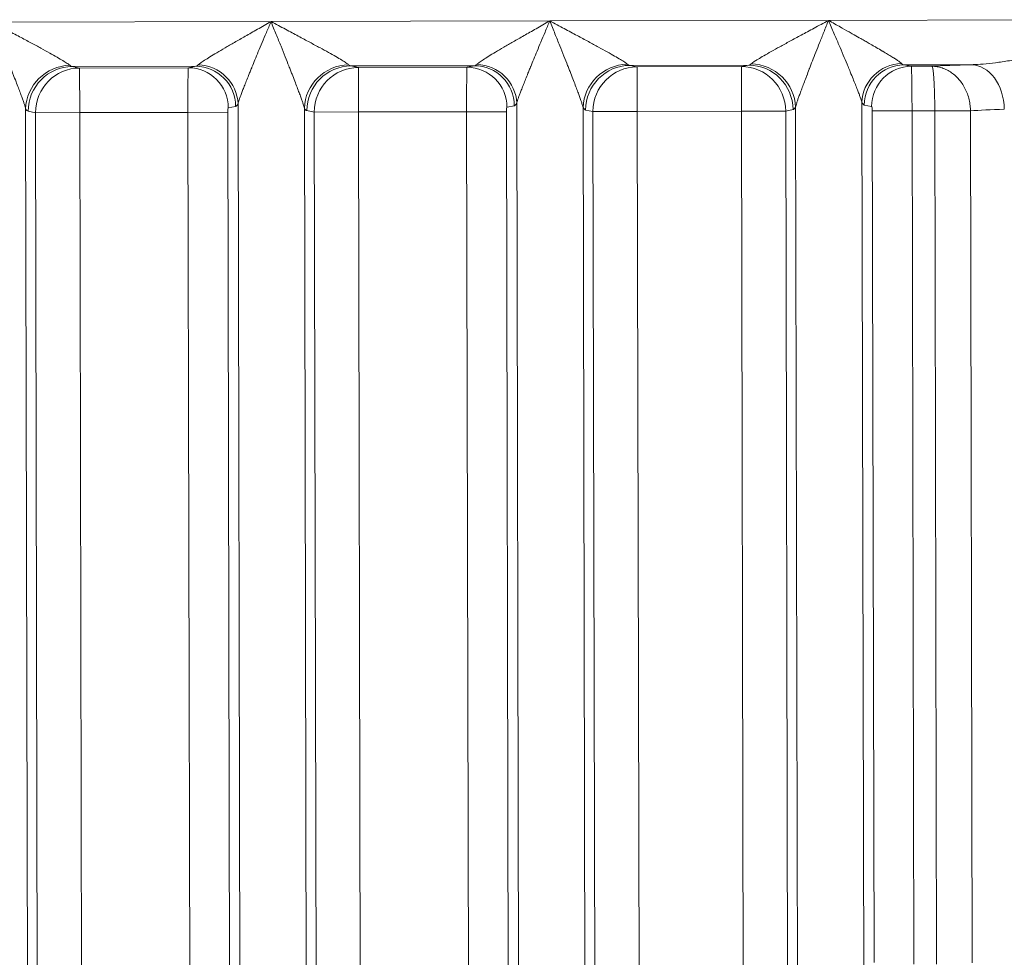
# Model space of a CAD drawing. Extents: x 1 to 669, y 0 to 417.
# Tile 236 of 256: x 323.022 to 323.847, y 284.613 to 285.398. Entities that reach past the tile are written whole.
import ezdxf

# ---------------------------------------------------------------- set-up
doc = ezdxf.new("R2010")
doc.units = 0
doc.header["$LTSCALE"] = 12
doc.header["$MEASUREMENT"] = 0
doc.layers.get('0').update_dxf_attribs({"linetype": 'CONTINUOUS'})
doc.layers.add('X', color=1, linetype='CONTINUOUS')

# ---------------------------------------------------------------- blocks, each defined once
blk = doc.blocks.new('GASTRAIN RIGHT')
at = {"layer": 'X', "lineweight": 0}
for p, q in [((301.58809, 302.24208), (301.82166, 302.24256)), ((301.82166, 302.24256), (302.05522, 302.24305)), ((302.05522, 302.24305), (302.28879, 302.24354)), ((302.28879, 302.24354), (302.57374, 302.24414)), ((301.6551, 302.20486), (301.75856, 302.20507)), ((301.66127, 302.20365), (301.6551, 302.20486)), ((301.7524, 302.20384), (301.66127, 302.20365)), ((301.66135, 302.16629), (301.66127, 302.20365)), ((301.75856, 302.20507), (301.7524, 302.20384)), ((301.88867, 302.20535), (301.99212, 302.20556)), ((301.89483, 302.20413), (301.88867, 302.20535)), ((301.98596, 302.20432), (301.89483, 302.20413)), ((301.89491, 302.16678), (301.89483, 302.20413)), ((301.99212, 302.20556), (301.98596, 302.20432)), ((302.12224, 302.20584), (302.22193, 302.20604)), ((302.1284, 302.20462), (302.12224, 302.20584)), ((302.21577, 302.20481), (302.1284, 302.20462)), ((302.1284, 302.20462), (302.12848, 302.16726)), ((302.22193, 302.20604), (302.21577, 302.20481)), ((302.21577, 302.20481), (302.21585, 302.16745)), ((302.35205, 302.20632), (302.40846, 302.20643)), ((302.35479, 302.20578), (302.35205, 302.20632)), ((302.35821, 302.2051), (302.35479, 302.20578)), ((302.37551, 302.20514), (302.35821, 302.2051)), ((301.6272, 296.8317), (301.61603, 302.16956)), ((301.79197, 302.17152), (301.78581, 302.17028)), ((301.79401, 302.17366), (301.80519, 296.83207)), ((301.86076, 296.83218), (301.8496, 302.17005)), ((301.85786, 302.1667), (301.8517, 302.16791)), ((302.02554, 302.17201), (302.01938, 302.17077)), ((302.02758, 302.17415), (302.03875, 296.83256)), ((302.09433, 296.83267), (302.08316, 302.17054)), ((302.09143, 302.16719), (302.08526, 302.1684)), ((302.25906, 302.16876), (302.2529, 302.16752)), ((302.26115, 302.17091), (302.27232, 296.83305)), ((302.31672, 302.17476), (302.3279, 296.83316)), ((302.32494, 302.17141), (302.31877, 302.17262)), ((301.62429, 302.16621), (301.61813, 302.16742)), ((301.66135, 302.16629), (301.62429, 302.16621)), ((301.63453, 297.27248), (301.62429, 302.16621)), ((301.752, 302.16648), (301.66135, 302.16629)), ((301.66135, 302.16629), (301.67142, 297.35198)), ((301.78534, 302.16655), (301.752, 302.16648)), ((301.752, 302.16648), (301.76207, 297.35169)), ((301.78534, 302.16655), (301.79541, 297.35176)), ((301.89491, 302.16678), (301.85786, 302.1667)), ((301.8681, 297.27297), (301.85786, 302.1667)), ((301.98556, 302.16697), (301.89491, 302.16678)), ((301.89491, 302.16678), (301.90498, 297.35247)), ((302.01891, 302.16704), (301.98556, 302.16697)), ((301.98556, 302.16697), (301.99564, 297.35218)), ((302.01891, 302.16704), (302.02898, 297.35225)), ((302.12848, 302.16726), (302.09143, 302.16719)), ((302.10167, 297.27346), (302.09143, 302.16719)), ((302.21585, 302.16745), (302.12848, 302.16726)), ((302.13855, 297.35296), (302.12848, 302.16726)), ((302.2529, 302.16752), (302.21585, 302.16745)), ((302.22592, 297.35314), (302.21585, 302.16745)), ((302.2529, 302.16752), (302.26314, 297.2738)), ((302.35877, 302.16775), (302.32542, 302.16768)), ((302.32692, 301.45419), (302.32542, 302.16768)), ((302.35877, 302.16775), (302.37786, 302.16779)), ((302.36026, 301.45264), (302.35877, 302.16775)), ((302.37786, 302.16779), (302.37935, 301.45268)), ((302.40776, 302.1678), (302.40926, 301.45375))]:
    blk.add_line(p, q, dxfattribs=at)
at = {"layer": 'X', "lineweight": 0, "extrusion": (-2.34114e-16, 6.97371e-18, -1)}
for centre, end_param in [((301.65308, 302.16964), -1.09547), ((301.88665, 302.17013), -1.09547), ((302.12021, 302.17062), -1.095471)]:
    blk.add_ellipse(centre, major_axis=(0.03292, 0.01768), ratio=0.963131, start_param=-2.63504, end_param=end_param, dxfattribs=at)
at = {"layer": 'X', "lineweight": 0}
for centre, major_axis, ratio, start_param, end_param in [((301.65518, 302.1675), (0.00721, 0.03667), 0.991111, 0.198055, 1.765434), ((301.75247, 302.17021), (-0.00663, 0.03297), 0.991111, -1.765434, -0.198055), ((301.76067, 302.1736), (-0.02986, 0.01548), 0.961737, -2.645113, -1.106254), ((301.88875, 302.16799), (0.00721, 0.03667), 0.991111, 0.198055, 1.765434), ((301.98603, 302.1707), (-0.00663, 0.03297), 0.991111, -1.765434, -0.198055), ((301.99423, 302.17409), (-0.02986, 0.01548), 0.961737, -2.645113, -1.106254), ((302.12232, 302.16848), (0.00721, 0.03667), 0.991111, 0.198055, 1.765434), ((302.22201, 302.16869), (-0.00737, 0.03664), 0.991111, -1.765433, -0.198062), ((302.35212, 302.17269), (0.00649, 0.033), 0.991111, 0.198055, 1.765438), ((302.35828, 302.17148), (0.00649, 0.033), 0.991111, 0.198056, 1.765434), ((301.79156, 302.24347), (0.00017, -0.07197), 0.130489, 0.025568, 0.245705), ((302.02513, 302.24396), (0.00017, -0.07197), 0.130489, 0.025568, 0.245705)]:
    blk.add_ellipse(centre, major_axis=major_axis, ratio=ratio, start_param=start_param, end_param=end_param, dxfattribs=at)
at = {"layer": 'X', "lineweight": 0, "extrusion": (-2.341e-16, 3.03547e-19, -1)}
for centre in [(301.66135, 302.16629), (301.89491, 302.16678), (302.12848, 302.16726)]:
    blk.add_ellipse(centre, major_axis=(0.00721, 0.03667), ratio=0.991111, start_param=-1.765434, end_param=-0.198055, dxfattribs=at)
at = {"layer": 'X', "lineweight": 0, "extrusion": (0, 0, -1)}
for centre, major_axis, ratio, start_param, end_param in [((301.65482, 302.22499), (-0.00061, 0.02014), 0.356191, -3.09596, -2.801804), ((301.88839, 302.22548), (-0.00061, 0.02014), 0.356191, -3.09596, -2.801804), ((302.12195, 302.22597), (-0.00061, 0.02014), 0.356198, -3.095961, -2.801805), ((302.3522, 302.24594), (0.00009, -0.03964), 0.24265, 0.025347, 0.240249), ((301.61823, 302.24321), (0.00016, -0.07581), 0.130526, 0.025672, 0.239795), ((301.85179, 302.2437), (0.00016, -0.07581), 0.130526, 0.025672, 0.239795), ((302.08536, 302.24419), (0.00016, -0.07581), 0.130526, 0.025672, 0.239795), ((302.25862, 302.24453), (0.00019, -0.07579), 0.130502, -0.239784, -0.025592), ((302.31889, 302.2449), (0.00013, -0.0723), 0.130562, 0.026063, 0.245195), ((302.32493, 302.16767), (-0.00001, 0.00374), 0.131664, 0.026475, 1.569955)]:
    blk.add_ellipse(centre, major_axis=major_axis, ratio=ratio, start_param=start_param, end_param=end_param, dxfattribs=at)
at = {"layer": 'X', "lineweight": 0, "extrusion": (2.54248e-22, 4.64632e-19, -1)}
for centre in [(301.75249, 302.16648), (301.98605, 302.16697)]:
    blk.add_ellipse(centre, major_axis=(-0.00008, 0.03737), ratio=0.013159, start_param=-1.570762, end_param=-0.026137, dxfattribs=at)
at = {"layer": 'X', "lineweight": 0, "extrusion": (-4.6068e-18, 1.08855e-17, -1)}
for centre in [(301.75876, 302.22496), (301.99233, 302.22545)]:
    blk.add_ellipse(centre, major_axis=(0.00051, 0.0199), ratio=0.340201, start_param=-3.490943, end_param=-3.186733, dxfattribs=at)
at = {"layer": 'X', "lineweight": 0, "extrusion": (-2.34097e-16, -4.88451e-19, -1)}
for centre in [(301.75863, 302.17145), (301.99219, 302.17194)]:
    blk.add_ellipse(centre, major_axis=(-0.00663, 0.03297), ratio=0.991111, start_param=0.19806, end_param=1.765434, dxfattribs=at)
at = {"layer": 'X', "lineweight": 0, "extrusion": (-2.34097e-16, -4.8974e-19, -1)}
blk.add_ellipse((302.21585, 302.16745), major_axis=(-0.00737, 0.03664), ratio=0.991111, start_param=0.198055, end_param=1.765434, dxfattribs=at)
at = {"layer": 'X', "lineweight": 0, "extrusion": (-4.29589e-18, 1.08234e-17, -1)}
blk.add_ellipse((302.22214, 302.22605), major_axis=(0.00054, 0.02002), ratio=0.357066, start_param=-3.482782, end_param=-3.187562, dxfattribs=at)
at = {"layer": 'X', "lineweight": 0, "extrusion": (-2.33984e-16, -4.89801e-19, -1)}
blk.add_ellipse((302.2241, 302.17083), major_axis=(0.033, -0.01754), ratio=0.963129, start_param=-2.04612, end_param=-0.506554, dxfattribs=at)
at = {"layer": 'X', "lineweight": 0, "extrusion": (-2.34115e-16, 7.16332e-18, -1)}
blk.add_ellipse((302.35007, 302.17483), major_axis=(0.02979, 0.01561), ratio=0.961738, start_param=-2.645014, end_param=-1.106191, dxfattribs=at)
at = {"layer": 'X', "lineweight": 0, "extrusion": (-2.19965e-16, -8.72159e-16, -1)}
blk.add_ellipse((302.57402, 302.20281), major_axis=(0.22443, 0.00047), ratio=0.026185, start_param=-2.65615, end_param=-2.400349, dxfattribs=at)
at = {"layer": 'X', "lineweight": 0, "extrusion": (-2.51738e-16, -5.27384e-19, -1)}
blk.add_ellipse((302.40854, 302.16908), major_axis=(-0.00115, 0.03735), ratio=0.737325, start_param=0.03875, end_param=1.59187, dxfattribs=at)
at = {"layer": 'X', "lineweight": 0, "extrusion": (-4.40095e-20, 9.06566e-19, -1)}
blk.add_ellipse((301.78583, 302.16655), major_axis=(-0.00001, 0.00374), ratio=0.131633, start_param=-1.570848, end_param=-0.026097, dxfattribs=at)
at = {"layer": 'X', "lineweight": 0, "extrusion": (-4.40094e-20, 9.06566e-19, -1)}
blk.add_ellipse((302.0194, 302.16704), major_axis=(-0.00001, 0.00374), ratio=0.131633, start_param=-1.570848, end_param=-0.026097, dxfattribs=at)
at = {"layer": 'X', "lineweight": 0, "extrusion": (-2.2286e-16, 3.03209e-18, -1)}
blk.add_ellipse((302.37786, 302.16776), major_axis=(0.03363, 0.00003), ratio=0.000814, start_param=-1.570785, end_param=-0.475275, dxfattribs=at)
at = {"layer": 'X', "lineweight": 0, "extrusion": (-2.63887e-16, -9.6167e-16, -1)}
blk.add_ellipse((302.57401, 302.16547), major_axis=(0.18695, 0.0004), ratio=0.031366, start_param=-2.666462, end_param=-2.400349, dxfattribs=at)
at = {"layer": 'X', "lineweight": 0}
for points, knots in [([(301.58809, 302.24208), (301.58956, 302.23842), (301.59102, 302.23483), (301.59247, 302.23124), (301.59381, 302.22795), (301.59514, 302.22467), (301.59647, 302.22137), (301.59764, 302.21846), (301.59881, 302.21553), (301.59999, 302.21258), (301.60101, 302.21002), (301.60203, 302.20745), (301.60305, 302.20484), (301.6035, 302.20368), (301.60396, 302.20252), (301.60441, 302.20135), (301.60484, 302.20024), (301.60527, 302.19915), (301.60569, 302.19807), (301.60647, 302.19606), (301.60723, 302.1941), (301.60798, 302.19216), (301.60866, 302.19041), (301.60932, 302.18869), (301.60997, 302.18699), (301.61056, 302.18546), (301.61113, 302.18396), (301.61168, 302.18249), (301.61216, 302.18119), (301.61264, 302.17991), (301.61309, 302.17866), (301.61348, 302.17758), (301.61385, 302.17652), (301.6142, 302.17551), (301.61451, 302.17463), (301.61479, 302.17379), (301.61504, 302.17299), (301.61526, 302.17231), (301.61546, 302.17166), (301.61564, 302.17106), (301.61579, 302.17051), (301.61593, 302.17001), (301.61603, 302.16956)], [0, 0, 0, 0, 0.142188, 0.142188, 0.142188, 0.2725737, 0.2725737, 0.2725737, 0.3876835, 0.3876835, 0.3876835, 0.4873178, 0.4873178, 0.4873178, 0.5318052, 0.5318052, 0.5318052, 0.5737849, 0.5737849, 0.5737849, 0.6518146, 0.6518146, 0.6518146, 0.7223049, 0.7223049, 0.7223049, 0.7854558, 0.7854558, 0.7854558, 0.8411028, 0.8411028, 0.8411028, 0.8895435, 0.8895435, 0.8895435, 0.931284, 0.931284, 0.931284, 0.9673154, 0.9673154, 0.9673154, 1, 1, 1, 1]), ([(301.653, 302.20593), (301.65256, 302.20634), (301.65185, 302.20688), (301.65089, 302.20753), (301.64993, 302.20817), (301.64873, 302.20894), (301.6473, 302.2098), (301.64587, 302.21067), (301.64421, 302.21164), (301.64235, 302.21271), (301.6405, 302.21378), (301.63844, 302.21493), (301.6362, 302.21618), (301.63396, 302.21743), (301.63153, 302.21877), (301.62891, 302.2202), (301.62629, 302.22163), (301.62349, 302.22315), (301.62049, 302.22477), (301.6175, 302.22638), (301.61432, 302.22809), (301.61093, 302.2299), (301.60754, 302.23172), (301.60396, 302.23363), (301.60015, 302.23566), (301.59634, 302.23769), (301.59232, 302.23983), (301.58809, 302.24208)], [0, 0, 0, 0, 0.111111, 0.111111, 0.111111, 0.222222, 0.222222, 0.222222, 0.333333, 0.333333, 0.333333, 0.444444, 0.444444, 0.444444, 0.555556, 0.555556, 0.555556, 0.666667, 0.666667, 0.666667, 0.777778, 0.777778, 0.777778, 0.888889, 0.888889, 0.888889, 1, 1, 1, 1]), ([(301.7606, 302.2062), (301.76101, 302.20662), (301.76166, 302.20716), (301.76255, 302.2078), (301.76343, 302.20845), (301.76454, 302.20921), (301.76588, 302.21008), (301.76721, 302.21094), (301.76875, 302.21192), (301.77049, 302.21299), (301.77222, 302.21406), (301.77415, 302.21522), (301.77626, 302.21647), (301.77837, 302.21773), (301.78066, 302.21908), (301.78313, 302.22052), (301.78559, 302.22196), (301.78824, 302.22349), (301.79107, 302.22512), (301.79389, 302.22675), (301.7969, 302.22847), (301.8001, 302.2303), (301.80329, 302.23213), (301.80668, 302.23406), (301.81027, 302.2361), (301.81387, 302.23814), (301.81767, 302.2403), (301.82166, 302.24256)], [0, 0, 0, 0, 0.1111111, 0.1111111, 0.1111111, 0.2222222, 0.2222222, 0.2222222, 0.3333333, 0.3333333, 0.3333333, 0.4444444, 0.4444444, 0.4444444, 0.5555556, 0.5555556, 0.5555556, 0.6666667, 0.6666667, 0.6666667, 0.7777778, 0.7777778, 0.7777778, 0.8888889, 0.8888889, 0.8888889, 1, 1, 1, 1]), ([(301.79401, 302.17366), (301.79412, 302.1741), (301.79425, 302.1746), (301.79441, 302.17513), (301.79458, 302.17571), (301.79478, 302.17633), (301.795, 302.17699), (301.79524, 302.17774), (301.79552, 302.17853), (301.79581, 302.17935), (301.79614, 302.18026), (301.79649, 302.18121), (301.79686, 302.18219), (301.79727, 302.18327), (301.7977, 302.18439), (301.79814, 302.18552), (301.79863, 302.18678), (301.79914, 302.18807), (301.79966, 302.18937), (301.80023, 302.19081), (301.80082, 302.19228), (301.80142, 302.19378), (301.80207, 302.19541), (301.80274, 302.19707), (301.80342, 302.19877), (301.80364, 302.19932), (301.80386, 302.19986), (301.80408, 302.20042), (301.80453, 302.20156), (301.805, 302.20271), (301.80546, 302.20385), (301.80553, 302.20402), (301.8056, 302.20419), (301.80567, 302.20436), (301.80651, 302.20643), (301.80736, 302.20849), (301.8082, 302.21053), (301.80915, 302.21281), (301.81009, 302.21508), (301.81103, 302.21734), (301.81209, 302.21987), (301.81314, 302.22238), (301.8142, 302.22489), (301.81538, 302.22768), (301.81655, 302.23047), (301.81774, 302.23327), (301.81904, 302.23635), (301.82034, 302.23944), (301.82166, 302.24256)], [0, 0, 0, 0, 0.034174, 0.034174, 0.034174, 0.071525, 0.071525, 0.071525, 0.113598, 0.113598, 0.113598, 0.160608, 0.160608, 0.160608, 0.212701, 0.212701, 0.212701, 0.270374, 0.270374, 0.270374, 0.333811, 0.333811, 0.333811, 0.402688, 0.402688, 0.402688, 0.424666, 0.424666, 0.424666, 0.470211, 0.470211, 0.470211, 0.477094, 0.477094, 0.477094, 0.5599, 0.5599, 0.5599, 0.652587, 0.652587, 0.652587, 0.756527, 0.756527, 0.756527, 0.872462, 0.872462, 0.872462, 1, 1, 1, 1]), ([(301.82166, 302.24256), (301.82313, 302.23891), (301.82459, 302.23532), (301.82604, 302.23173), (301.82737, 302.22844), (301.8287, 302.22516), (301.83003, 302.22186), (301.83121, 302.21895), (301.83238, 302.21602), (301.83356, 302.21307), (301.83458, 302.21051), (301.8356, 302.20793), (301.83661, 302.20533), (301.83707, 302.20417), (301.83753, 302.20301), (301.83798, 302.20183), (301.83841, 302.20073), (301.83883, 302.19964), (301.83925, 302.19856), (301.84004, 302.19655), (301.8408, 302.19458), (301.84155, 302.19265), (301.84223, 302.1909), (301.84289, 302.18918), (301.84354, 302.18748), (301.84412, 302.18595), (301.84469, 302.18445), (301.84524, 302.18298), (301.84573, 302.18167), (301.8462, 302.1804), (301.84665, 302.17915), (301.84705, 302.17807), (301.84742, 302.17701), (301.84777, 302.176), (301.84807, 302.17512), (301.84836, 302.17428), (301.84861, 302.17348), (301.84883, 302.1728), (301.84903, 302.17215), (301.8492, 302.17155), (301.84936, 302.171), (301.84949, 302.1705), (301.8496, 302.17005)], [0, 0, 0, 0, 0.142188, 0.142188, 0.142188, 0.2725737, 0.2725737, 0.2725737, 0.3876835, 0.3876835, 0.3876835, 0.4873178, 0.4873178, 0.4873178, 0.5318052, 0.5318052, 0.5318052, 0.5737849, 0.5737849, 0.5737849, 0.6518146, 0.6518146, 0.6518146, 0.7223049, 0.7223049, 0.7223049, 0.7854558, 0.7854558, 0.7854558, 0.8411028, 0.8411028, 0.8411028, 0.8895435, 0.8895435, 0.8895435, 0.931284, 0.931284, 0.931284, 0.9673154, 0.9673154, 0.9673154, 1, 1, 1, 1]), ([(301.88657, 302.20641), (301.88612, 302.20683), (301.88541, 302.20737), (301.88446, 302.20801), (301.8835, 302.20866), (301.88229, 302.20943), (301.88086, 302.21029), (301.87943, 302.21116), (301.87778, 302.21213), (301.87592, 302.2132), (301.87406, 302.21426), (301.87201, 302.21542), (301.86977, 302.21667), (301.86753, 302.21792), (301.86509, 302.21926), (301.86248, 302.22069), (301.85986, 302.22212), (301.85706, 302.22364), (301.85406, 302.22526), (301.85107, 302.22687), (301.84788, 302.22858), (301.8445, 302.23039), (301.84111, 302.2322), (301.83752, 302.23412), (301.83372, 302.23615), (301.82991, 302.23818), (301.82588, 302.24032), (301.82166, 302.24256)], [0, 0, 0, 0, 0.1111111, 0.1111111, 0.1111111, 0.2222222, 0.2222222, 0.2222222, 0.3333333, 0.3333333, 0.3333333, 0.4444444, 0.4444444, 0.4444444, 0.5555556, 0.5555556, 0.5555556, 0.6666667, 0.6666667, 0.6666667, 0.7777778, 0.7777778, 0.7777778, 0.8888889, 0.8888889, 0.8888889, 1, 1, 1, 1]), ([(301.99417, 302.20669), (301.99458, 302.20711), (301.99523, 302.20764), (301.99611, 302.20829), (301.997, 302.20894), (301.99811, 302.2097), (301.99944, 302.21056), (302.00077, 302.21143), (302.00232, 302.21241), (302.00406, 302.21347), (302.00579, 302.21454), (302.00772, 302.21571), (302.00983, 302.21696), (302.01194, 302.21822), (302.01423, 302.21957), (302.01669, 302.22101), (302.01916, 302.22245), (302.02181, 302.22398), (302.02463, 302.22561), (302.02746, 302.22724), (302.03047, 302.22896), (302.03366, 302.23079), (302.03686, 302.23262), (302.04025, 302.23455), (302.04384, 302.23659), (302.04744, 302.23863), (302.05124, 302.24079), (302.05522, 302.24305)], [0, 0, 0, 0, 0.111111, 0.111111, 0.111111, 0.222222, 0.222222, 0.222222, 0.333333, 0.333333, 0.333333, 0.444444, 0.444444, 0.444444, 0.555556, 0.555556, 0.555556, 0.666667, 0.666667, 0.666667, 0.777778, 0.777778, 0.777778, 0.888889, 0.888889, 0.888889, 1, 1, 1, 1]), ([(302.02758, 302.17415), (302.02768, 302.17459), (302.02782, 302.17508), (302.02797, 302.17561), (302.02814, 302.17619), (302.02834, 302.17682), (302.02856, 302.17748), (302.02881, 302.17823), (302.02909, 302.17902), (302.02938, 302.17984), (302.02971, 302.18075), (302.03006, 302.1817), (302.03043, 302.18268), (302.03084, 302.18376), (302.03126, 302.18487), (302.03171, 302.18601), (302.0322, 302.18727), (302.0327, 302.18855), (302.03322, 302.18986), (302.0338, 302.1913), (302.03438, 302.19277), (302.03498, 302.19427), (302.03564, 302.1959), (302.0363, 302.19756), (302.03699, 302.19926), (302.0372, 302.1998), (302.03742, 302.20035), (302.03764, 302.2009), (302.0381, 302.20205), (302.03856, 302.20319), (302.03903, 302.20433), (302.0391, 302.20451), (302.03917, 302.20468), (302.03924, 302.20485), (302.04008, 302.20692), (302.04093, 302.20898), (302.04177, 302.21102), (302.04271, 302.2133), (302.04366, 302.21557), (302.0446, 302.21783), (302.04565, 302.22036), (302.04671, 302.22287), (302.04777, 302.22538), (302.04894, 302.22817), (302.05012, 302.23096), (302.0513, 302.23376), (302.0526, 302.23684), (302.05391, 302.23993), (302.05522, 302.24305)], [0, 0, 0, 0, 0.034174, 0.034174, 0.034174, 0.071525, 0.071525, 0.071525, 0.113598, 0.113598, 0.113598, 0.160608, 0.160608, 0.160608, 0.212701, 0.212701, 0.212701, 0.270374, 0.270374, 0.270374, 0.333811, 0.333811, 0.333811, 0.402688, 0.402688, 0.402688, 0.424666, 0.424666, 0.424666, 0.470211, 0.470211, 0.470211, 0.477094, 0.477094, 0.477094, 0.5599, 0.5599, 0.5599, 0.652587, 0.652587, 0.652587, 0.756527, 0.756527, 0.756527, 0.872462, 0.872462, 0.872462, 1, 1, 1, 1]), ([(302.05522, 302.24305), (302.0567, 302.2394), (302.05815, 302.2358), (302.05961, 302.23222), (302.06094, 302.22893), (302.06227, 302.22564), (302.0636, 302.22235), (302.06477, 302.21943), (302.06595, 302.21651), (302.06712, 302.21356), (302.06814, 302.211), (302.06916, 302.20842), (302.07018, 302.20582), (302.07064, 302.20466), (302.07109, 302.20349), (302.07155, 302.20232), (302.07198, 302.20122), (302.0724, 302.20013), (302.07282, 302.19905), (302.0736, 302.19704), (302.07437, 302.19507), (302.07512, 302.19314), (302.07579, 302.19139), (302.07646, 302.18966), (302.07711, 302.18796), (302.07769, 302.18644), (302.07826, 302.18494), (302.07881, 302.18346), (302.0793, 302.18216), (302.07977, 302.18088), (302.08022, 302.17964), (302.08061, 302.17856), (302.08099, 302.1775), (302.08134, 302.17648), (302.08164, 302.17561), (302.08192, 302.17477), (302.08218, 302.17397), (302.0824, 302.17329), (302.0826, 302.17263), (302.08277, 302.17203), (302.08293, 302.17149), (302.08306, 302.17099), (302.08316, 302.17054)], [0, 0, 0, 0, 0.142188, 0.142188, 0.142188, 0.2725737, 0.2725737, 0.2725737, 0.3876835, 0.3876835, 0.3876835, 0.4873178, 0.4873178, 0.4873178, 0.5318052, 0.5318052, 0.5318052, 0.5737849, 0.5737849, 0.5737849, 0.6518146, 0.6518146, 0.6518146, 0.7223049, 0.7223049, 0.7223049, 0.7854558, 0.7854558, 0.7854558, 0.8411028, 0.8411028, 0.8411028, 0.8895435, 0.8895435, 0.8895435, 0.931284, 0.931284, 0.931284, 0.9673154, 0.9673154, 0.9673154, 1, 1, 1, 1]), ([(302.12014, 302.2069), (302.11969, 302.20732), (302.11898, 302.20785), (302.11802, 302.2085), (302.11707, 302.20915), (302.11586, 302.20991), (302.11443, 302.21078), (302.113, 302.21165), (302.11134, 302.21262), (302.10949, 302.21369), (302.10763, 302.21475), (302.10558, 302.21591), (302.10334, 302.21716), (302.10109, 302.21841), (302.09866, 302.21975), (302.09604, 302.22118), (302.09343, 302.22261), (302.09062, 302.22413), (302.08763, 302.22574), (302.08463, 302.22736), (302.08145, 302.22907), (302.07806, 302.23088), (302.07468, 302.23269), (302.07109, 302.23461), (302.06728, 302.23664), (302.06348, 302.23866), (302.05945, 302.24081), (302.05522, 302.24305)], [0, 0, 0, 0, 0.111111, 0.111111, 0.111111, 0.222222, 0.222222, 0.222222, 0.333333, 0.333333, 0.333333, 0.444444, 0.444444, 0.444444, 0.555556, 0.555556, 0.555556, 0.666667, 0.666667, 0.666667, 0.777778, 0.777778, 0.777778, 0.888889, 0.888889, 0.888889, 1, 1, 1, 1]), ([(302.22403, 302.20712), (302.22447, 302.20754), (302.22518, 302.20808), (302.22614, 302.20873), (302.22709, 302.20938), (302.2283, 302.21015), (302.22973, 302.21103), (302.23115, 302.2119), (302.23281, 302.21288), (302.23466, 302.21395), (302.23651, 302.21503), (302.23856, 302.21619), (302.2408, 302.21745), (302.24303, 302.21871), (302.24546, 302.22006), (302.24807, 302.2215), (302.25068, 302.22294), (302.25348, 302.22447), (302.25647, 302.2261), (302.25946, 302.22773), (302.26263, 302.22945), (302.26601, 302.23128), (302.26939, 302.2331), (302.27297, 302.23503), (302.27676, 302.23708), (302.28056, 302.23912), (302.28458, 302.24128), (302.28879, 302.24354)], [0, 0, 0, 0, 0.1111111, 0.1111111, 0.1111111, 0.2222222, 0.2222222, 0.2222222, 0.3333333, 0.3333333, 0.3333333, 0.4444444, 0.4444444, 0.4444444, 0.5555556, 0.5555556, 0.5555556, 0.6666667, 0.6666667, 0.6666667, 0.7777778, 0.7777778, 0.7777778, 0.8888889, 0.8888889, 0.8888889, 1, 1, 1, 1]), ([(302.26115, 302.17091), (302.26126, 302.17138), (302.2614, 302.17191), (302.26156, 302.17248), (302.26174, 302.17308), (302.26194, 302.17374), (302.26215, 302.17442), (302.2624, 302.1752), (302.26268, 302.17602), (302.26297, 302.17686), (302.2633, 302.17782), (302.26365, 302.17881), (302.26402, 302.17982), (302.26443, 302.18095), (302.26486, 302.18211), (302.2653, 302.18329), (302.26579, 302.18461), (302.2663, 302.18595), (302.26682, 302.18732), (302.26739, 302.18883), (302.26797, 302.19037), (302.26857, 302.19195), (302.26917, 302.19354), (302.26979, 302.19518), (302.27041, 302.19686), (302.27046, 302.19698), (302.2705, 302.1971), (302.27055, 302.19722), (302.27124, 302.19906), (302.27193, 302.20091), (302.27264, 302.20274), (302.27269, 302.20287), (302.27273, 302.203), (302.27278, 302.20312), (302.27362, 302.20531), (302.27446, 302.20748), (302.2753, 302.20963), (302.27624, 302.21204), (302.27719, 302.21444), (302.27813, 302.21682), (302.27918, 302.21949), (302.28024, 302.22215), (302.2813, 302.2248), (302.28248, 302.22776), (302.28366, 302.23071), (302.28485, 302.23367), (302.28615, 302.23694), (302.28747, 302.24022), (302.28879, 302.24354)], [0, 0, 0, 0, 0.034285, 0.034285, 0.034285, 0.07063, 0.07063, 0.07063, 0.111852, 0.111852, 0.111852, 0.158231, 0.158231, 0.158231, 0.209912, 0.209912, 0.209912, 0.267322, 0.267322, 0.267322, 0.330476, 0.330476, 0.330476, 0.394123, 0.394123, 0.394123, 0.39871, 0.39871, 0.39871, 0.468199, 0.468199, 0.468199, 0.472978, 0.472978, 0.472978, 0.555921, 0.555921, 0.555921, 0.649009, 0.649009, 0.649009, 0.753712, 0.753712, 0.753712, 0.870842, 0.870842, 0.870842, 1, 1, 1, 1]), ([(302.28879, 302.24354), (302.29033, 302.23992), (302.29186, 302.23636), (302.29338, 302.2328), (302.29477, 302.22955), (302.29615, 302.22631), (302.29753, 302.22305), (302.29875, 302.2202), (302.29996, 302.21732), (302.30118, 302.21443), (302.30223, 302.21194), (302.30327, 302.20942), (302.30432, 302.20689), (302.3046, 302.20623), (302.30487, 302.20556), (302.30515, 302.20489), (302.30578, 302.20335), (302.30641, 302.20183), (302.30702, 302.20034), (302.30782, 302.19841), (302.30859, 302.19651), (302.30935, 302.19465), (302.31003, 302.19297), (302.3107, 302.19132), (302.31135, 302.1897), (302.31192, 302.18826), (302.31248, 302.18684), (302.31302, 302.18546), (302.31349, 302.18425), (302.31394, 302.18306), (302.31436, 302.18192), (302.31473, 302.18093), (302.31507, 302.17998), (302.31539, 302.17908), (302.31566, 302.1783), (302.31591, 302.17756), (302.31612, 302.17688), (302.31631, 302.17628), (302.31647, 302.17573), (302.31661, 302.17523), (302.31665, 302.17506), (302.31669, 302.17491), (302.31672, 302.17476)], [0, 0, 0, 0, 0.1478783, 0.1478783, 0.1478783, 0.2828273, 0.2828273, 0.2828273, 0.40118, 0.40118, 0.40118, 0.5030272, 0.5030272, 0.5030272, 0.5297907, 0.5297907, 0.5297907, 0.5915366, 0.5915366, 0.5915366, 0.6711899, 0.6711899, 0.6711899, 0.7428535, 0.7428535, 0.7428535, 0.806597, 0.806597, 0.806597, 0.8624188, 0.8624188, 0.8624188, 0.9107088, 0.9107088, 0.9107088, 0.9522278, 0.9522278, 0.9522278, 0.988347, 0.988347, 0.988347, 1, 1, 1, 1]), ([(302.35, 302.20744), (302.34992, 302.20752), (302.34984, 302.2076), (302.34974, 302.20768), (302.34946, 302.20794), (302.34911, 302.20823), (302.34869, 302.20855), (302.34849, 302.2087), (302.34828, 302.20886), (302.34805, 302.20903), (302.34775, 302.20924), (302.34743, 302.20947), (302.34708, 302.20971), (302.34642, 302.21016), (302.34567, 302.21066), (302.34484, 302.2112), (302.34395, 302.21178), (302.34297, 302.2124), (302.3419, 302.21306), (302.34132, 302.21342), (302.34071, 302.21379), (302.34009, 302.21418), (302.33949, 302.21454), (302.33888, 302.21491), (302.33824, 302.21529), (302.33701, 302.21604), (302.33569, 302.21682), (302.3343, 302.21764), (302.33416, 302.21772), (302.33402, 302.21781), (302.33387, 302.21789), (302.33227, 302.21883), (302.33057, 302.21983), (302.32877, 302.22087), (302.32832, 302.22113), (302.32787, 302.22139), (302.32742, 302.22166), (302.32595, 302.22251), (302.32442, 302.22339), (302.32282, 302.2243), (302.32173, 302.22493), (302.32061, 302.22557), (302.31946, 302.22623), (302.3183, 302.22689), (302.31712, 302.22756), (302.3159, 302.22825), (302.31414, 302.22926), (302.3123, 302.23029), (302.31041, 302.23137), (302.30959, 302.23183), (302.30876, 302.2323), (302.30791, 302.23278), (302.30545, 302.23417), (302.30288, 302.23562), (302.3002, 302.23713), (302.29975, 302.23738), (302.29929, 302.23764), (302.29883, 302.2379), (302.29563, 302.2397), (302.29228, 302.24158), (302.28879, 302.24354)], [0, 0, 0, 0, 0.0207706, 0.0207706, 0.0207706, 0.0824494, 0.0824494, 0.0824494, 0.1111111, 0.1111111, 0.1111111, 0.1482903, 0.1482903, 0.1482903, 0.2186926, 0.2186926, 0.2186926, 0.2931932, 0.2931932, 0.2931932, 0.3333333, 0.3333333, 0.3333333, 0.3711766, 0.3711766, 0.3711766, 0.4444444, 0.4444444, 0.4444444, 0.45187, 0.45187, 0.45187, 0.5350055, 0.5350055, 0.5350055, 0.5555556, 0.5555556, 0.5555556, 0.6215229, 0.6215229, 0.6215229, 0.6666667, 0.6666667, 0.6666667, 0.7119646, 0.7119646, 0.7119646, 0.7777778, 0.7777778, 0.7777778, 0.8061705, 0.8061705, 0.8061705, 0.8888889, 0.8888889, 0.8888889, 0.9029037, 0.9029037, 0.9029037, 1, 1, 1, 1]), ([(302.57374, 302.24414), (302.56557, 302.24176), (302.5574, 302.23938), (302.54922, 302.23703), (302.5418, 302.23489), (302.53438, 302.23277), (302.52696, 302.23069), (302.5202, 302.22879), (302.51345, 302.22693), (302.5067, 302.22511), (302.50057, 302.22346), (302.49445, 302.22185), (302.48834, 302.22029), (302.48279, 302.21889), (302.47726, 302.21753), (302.47175, 302.21624), (302.46675, 302.21507), (302.46176, 302.21395), (302.4568, 302.21292), (302.45348, 302.21222), (302.45017, 302.21156), (302.44688, 302.21095), (302.44572, 302.21073), (302.44456, 302.21052), (302.44341, 302.21031), (302.43939, 302.2096), (302.4354, 302.20895), (302.43143, 302.2084), (302.42785, 302.2079), (302.42429, 302.20747), (302.42076, 302.20714), (302.41759, 302.20685), (302.41444, 302.20663), (302.41134, 302.20651), (302.41037, 302.20648), (302.40942, 302.20645), (302.40846, 302.20643)], [0, 0, 0, 0, 0.146168, 0.146168, 0.146168, 0.278753, 0.278753, 0.278753, 0.399393, 0.399393, 0.399393, 0.508942, 0.508942, 0.508942, 0.608325, 0.608325, 0.608325, 0.698456, 0.698456, 0.698456, 0.75888, 0.75888, 0.75888, 0.780163, 0.780163, 0.780163, 0.854205, 0.854205, 0.854205, 0.921161, 0.921161, 0.921161, 0.981358, 0.981358, 0.981358, 1, 1, 1, 1]), ([(302.35877, 302.16775), (302.35875, 302.17929), (302.35861, 302.19322), (302.35845, 302.19993), (302.35844, 302.2005), (302.35842, 302.20101), (302.35841, 302.20149), (302.35834, 302.20385), (302.35828, 302.20498), (302.35821, 302.2051)], [-1.54462, -1.54462, -1.54462, -1.54462, -0.518885, -0.518885, -0.518885, -0.432463, -0.432463, -0.432463, 0, 0, 0, 0]), ([(302.37786, 302.16779), (302.37785, 302.16862), (302.37785, 302.16945), (302.37784, 302.17029), (302.37783, 302.17197), (302.37781, 302.17366), (302.37778, 302.17532), (302.37776, 302.177), (302.37772, 302.17865), (302.37768, 302.18028), (302.37766, 302.18076), (302.37765, 302.18124), (302.37764, 302.18171), (302.37761, 302.18283), (302.37757, 302.18392), (302.37753, 302.18499), (302.37748, 302.18648), (302.37742, 302.18793), (302.37736, 302.18931), (302.3773, 302.19066), (302.37723, 302.19194), (302.37716, 302.19315), (302.37715, 302.19336), (302.37713, 302.19356), (302.37712, 302.19376), (302.37706, 302.19474), (302.37699, 302.19567), (302.37693, 302.19654), (302.37684, 302.1976), (302.37676, 302.19857), (302.37667, 302.19945), (302.37658, 302.20034), (302.37649, 302.20113), (302.3764, 302.20182), (302.37631, 302.20251), (302.37621, 302.20309), (302.37612, 302.20357), (302.37602, 302.20405), (302.37592, 302.20442), (302.37582, 302.20468), (302.37573, 302.20494), (302.37562, 302.2051), (302.37551, 302.20514)], [0, 0, 0, 0, 0.0440387, 0.0440387, 0.0440387, 0.1332943, 0.1332943, 0.1332943, 0.2232229, 0.2232229, 0.2232229, 0.25, 0.25, 0.25, 0.3125857, 0.3125857, 0.3125857, 0.4002155, 0.4002155, 0.4002155, 0.4854054, 0.4854054, 0.4854054, 0.5, 0.5, 0.5, 0.5704197, 0.5704197, 0.5704197, 0.6560694, 0.6560694, 0.6560694, 0.7421577, 0.7421577, 0.7421577, 0.8285519, 0.8285519, 0.8285519, 0.9147707, 0.9147707, 0.9147707, 1, 1, 1, 1]), ([(302.40776, 302.1678), (302.40775, 302.1688), (302.4077, 302.16981), (302.40762, 302.17082), (302.40748, 302.1725), (302.40724, 302.17418), (302.4069, 302.17585), (302.40656, 302.17752), (302.40612, 302.17917), (302.40559, 302.18078), (302.40505, 302.18238), (302.40442, 302.18395), (302.4037, 302.18546), (302.40299, 302.18695), (302.4022, 302.18838), (302.40132, 302.18975), (302.40047, 302.19108), (302.39954, 302.19234), (302.39855, 302.19353), (302.3984, 302.19371), (302.39825, 302.19389), (302.3981, 302.19407), (302.39724, 302.19506), (302.39633, 302.196), (302.39538, 302.19687), (302.39426, 302.19791), (302.39307, 302.19887), (302.39184, 302.19973), (302.3906, 302.20059), (302.38932, 302.20136), (302.388, 302.20203), (302.38667, 302.20269), (302.38531, 302.20326), (302.38393, 302.20371), (302.38255, 302.20417), (302.38114, 302.20452), (302.37974, 302.20475), (302.37833, 302.20499), (302.37691, 302.20512), (302.37551, 302.20514)], [0, 0, 0, 0, 0.0530939, 0.0530939, 0.0530939, 0.1412286, 0.1412286, 0.1412286, 0.2295676, 0.2295676, 0.2295676, 0.3172482, 0.3172482, 0.3172482, 0.4033883, 0.4033883, 0.4033883, 0.4874453, 0.4874453, 0.4874453, 0.5001227, 0.5001227, 0.5001227, 0.5715584, 0.5715584, 0.5715584, 0.6562616, 0.6562616, 0.6562616, 0.7415001, 0.7415001, 0.7415001, 0.8272328, 0.8272328, 0.8272328, 0.913417, 0.913417, 0.913417, 1, 1, 1, 1])]:
    blk.add_open_spline(points, degree=3, knots=knots, dxfattribs=at)

msp = doc.modelspace()

# ---------------------------------------------------------------- block references
msp.add_blockref('GASTRAIN RIGHT', (21.41103, -16.84587))

doc.saveas('drawing.dxf')
